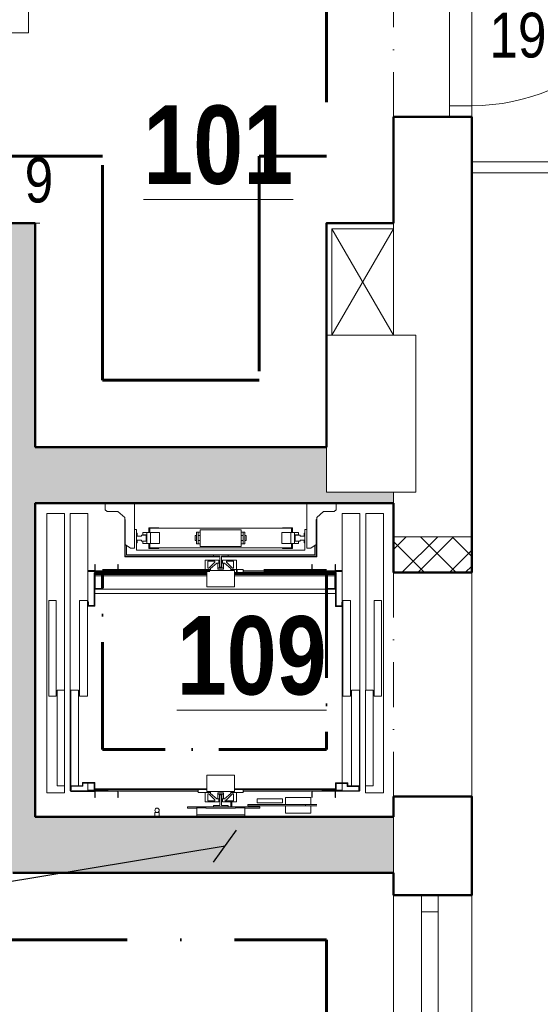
# Model space of a CAD drawing. Header units: millimetres. Extents: x 26913 to 235728, y -32666 to 132716.
# Tile 23 of 26: x 122834 to 125160, y 70854 to 75251. Entities that reach past the tile are written whole.
import ezdxf
from ezdxf.enums import TextEntityAlignment as Align

# ---------------------------------------------------------------- set-up
doc = ezdxf.new("R2010")
doc.units = ezdxf.units.MM
doc.header["$LTSCALE"] = 400
doc.linetypes.add('ACAD_ISO10W100', pattern=[18, 12, -3, 0, -3])
doc.linetypes.add('DASHDOT', pattern=[1, 0.5, -0.25, 0, -0.25])
for name, color, linetype, lineweight in [('N_kce-pohled', 7, 'Continuous', 18), ('N_kce_nad_viditelné', 7, 'DASHDOT', 18), ('N_popis', 7, 'Continuous', 13), ('N_popis místnosti', 7, 'Continuous', 13), ('N_tenká', 7, 'Continuous', 18), ('N_tlustá', 7, 'Continuous', 50), ('N_výplně otvorů', 7, 'Continuous', 18), ('N_zařizovací předměty', 7, 'Continuous', 13), ('N_šrafy', 7, 'Continuous', 13), ('PBS - hranice úseků', 1, 'ACAD_ISO10W100', 60), ('PBS - požární odolnost', 1, 'Continuous', 30), ('S_tenká', 7, 'Continuous', 18), ('S_tlustá', 7, 'Continuous', 50), ('S_výplně otvorů', 7, 'Continuous', 18)]:
    doc.layers.add(name, color=color, linetype=linetype, lineweight=lineweight)
doc.styles.get("Standard").update_dxf_attribs({"font": 'ARIALN.TTF'})
doc.dimstyles.new('pozice-dveře', dxfattribs={"dimscale": 0, "dimtxt": 0.15, "dimasz": 125, "dimexe": 0.2, "dimexo": 0, "dimgap": 0.05, "dimtad": 1, "dimjust": 1, "dimdec": 0, "dimrnd": 5, "dimzin": 0, "dimdsep": 46, "dimtxsty": 'Standard', "dimblk": 'OBLIQUE', "dimcen": 0, "dimse1": 1, "dimse2": 1, "dimclrd": 256, "dimclre": 4, "dimclrt": 256, "dimadec": 0, "dimazin": 0, "dimtfac": 1, "dimtdec": 0, "dimtmove": 0, "dimatfit": 1, "dimldrblk": 'OBLIQUE', "dimfxl": 1, "dimtvp": 1, "dimtolj": 1, "dimtzin": 0, "dimlwd": 25, "dimarcsym": 0})

# ---------------------------------------------------------------- blocks, each defined once
blk = doc.blocks.new('*U45')
at = {"color": 0}
for p, q in [((0, 75), (600, 75)), ((0, 75), (0, 0)), ((75, 75), (75, 0)), ((525, 0), (525, 75)), ((600, 0), (600, 75)), ((0, 0), (600, 0))]:
    blk.add_line(p, q, dxfattribs=at)
blk = doc.blocks.new('A$C490479DF')
for p, q in [((418.1, 0), (286.9, 0)), ((286.9, 0), (286.9, -28.9)), ((1188.1, 0), (418.1, 0)), ((418.1, -201.2), (418.1, 0)), ((1319.4, 0), (1188.1, 0)), ((1188.1, 0), (1188.1, -201.2)), ((1319.4, -28.9), (1319.4, 0)), ((286.9, -28.9), (295.6, -37.6)), ((295.6, -37.6), (343.8, -37.6)), ((343.8, -37.6), (374.4, -63.9)), ((1231.9, -63.9), (1262.5, -37.6)), ((1262.5, -37.6), (1310.6, -37.6)), ((1310.6, -37.6), (1319.4, -28.9)), ((26.2, -45.5), (26.2, -1292.4)), ((105, -45.5), (26.2, -45.5)), ((105, -1292.4), (105, -45.5)), ((131.2, -45.5), (131.2, -1283.6)), ((210, -45.5), (131.2, -45.5)), ((210, -441), (210, -45.5)), ((374.4, -63.9), (374.4, -72.6)), ((374.4, -72.6), (374.4, -238.9)), ((376.1, -72.6), (374.4, -72.6)), ((376.1, -237.1), (376.1, -72.6)), ((1231.9, -72.6), (1230.1, -72.6)), ((1230.1, -72.6), (1230.1, -237.1)), ((1231.9, -72.6), (1231.9, -63.9)), ((1231.9, -238.9), (1231.9, -72.6)), ((1425, -45.5), (1346.2, -45.5)), ((1346.2, -45.5), (1346.2, -1248.6)), ((1425, -1283.6), (1425, -45.5)), ((1530, -45.5), (1451.2, -45.5)), ((1451.2, -45.5), (1451.2, -835.2)), ((1530, -1292.4), (1530, -45.5)), ((426.9, -117.2), (418.1, -117.2)), ((426.9, -209.1), (426.9, -117.2)), ((472.8, -131.2), (455.3, -131.2)), ((455.3, -131.2), (455.3, -141.8)), ((489.4, -131.2), (472.8, -131.2)), ((472.8, -131.2), (472.8, -180.2)), ((472.8, -141.8), (472.8, -131.2)), ((526.6, -109.4), (482.9, -109.4)), ((482.9, -109.4), (482.9, -131.2)), ((485.5, -112), (526.6, -112)), ((485.5, -131.2), (485.5, -112)), ((1119.9, -112), (486.4, -112)), ((486.4, -112), (486.4, -131.2)), ((489.4, -180.2), (489.4, -131.2)), ((529.7, -131.2), (489.4, -131.2)), ((489.4, -131.2), (489.4, -180.2)), ((526.6, -112), (526.6, -109.4)), ((529.7, -180.2), (529.7, -131.2)), ((702.5, -129.5), (695.5, -129.5)), ((695.5, -129.5), (695.5, -182)), ((711.2, -129.5), (702.5, -129.5)), ((702.5, -129.5), (702.5, -144.8)), ((702.5, -182), (702.5, -129.5)), ((711.2, -118.6), (711.2, -121.4)), ((895, -118.6), (711.2, -118.6)), ((711.2, -121.4), (711.2, -129.5)), ((711.2, -129.5), (711.2, -141.5)), ((895, -121.4), (895, -118.6)), ((895, -129.5), (895, -121.4)), ((903.8, -129.5), (895, -129.5)), ((895, -141.5), (895, -129.5)), ((910.8, -129.5), (903.8, -129.5)), ((903.8, -129.5), (903.8, -182)), ((903.8, -144.8), (903.8, -129.5)), ((910.8, -182), (910.8, -129.5)), ((1076.6, -131.2), (1076.6, -180.2)), ((1116.8, -131.2), (1076.6, -131.2)), ((1123.4, -109.4), (1079.6, -109.4)), ((1079.6, -109.4), (1079.6, -112)), ((1079.6, -112), (1120.8, -112)), ((1116.8, -131.2), (1116.8, -180.2)), ((1133.4, -131.2), (1116.8, -131.2)), ((1116.8, -180.2), (1116.8, -131.2)), ((1119.9, -131.2), (1119.9, -112)), ((1120.8, -112), (1120.8, -131.2)), ((1123.4, -131.2), (1123.4, -109.4)), ((1133.4, -180.2), (1133.4, -131.2)), ((1133.4, -131.2), (1133.4, -141.8)), ((1150.9, -131.2), (1133.4, -131.2)), ((1150.9, -141.8), (1150.9, -131.2)), ((1179.4, -117.2), (1179.4, -209.1)), ((1188.1, -117.2), (1179.4, -117.2)), ((429.9, -133.9), (426.9, -133.9)), ((426.9, -133.9), (426.9, -155.8)), ((426.9, -155.8), (426.9, -177.6)), ((429.9, -147), (429.9, -133.9)), ((448.8, -147), (429.9, -147)), ((429.9, -177.6), (429.9, -164.5)), ((429.9, -164.5), (448.8, -164.5)), ((470.6, -142.6), (448.8, -142.6)), ((448.8, -142.6), (448.8, -147)), ((448.8, -164.5), (448.8, -168.9)), ((448.8, -168.9), (470.6, -168.9)), ((455.3, -141.8), (472.8, -141.8)), ((472.8, -169.8), (455.3, -169.8)), ((455.3, -169.8), (455.3, -180.2)), ((470.6, -168.9), (470.6, -142.6)), ((472.8, -180.2), (472.8, -169.8)), ((689.4, -144.8), (689.4, -145.6)), ((695.5, -144.8), (689.4, -144.8)), ((689.4, -145.6), (689.4, -148)), ((689.4, -148), (689.4, -151.6)), ((689.4, -151.6), (689.4, -155.8)), ((689.4, -155.8), (689.4, -159.9)), ((689.4, -159.9), (689.4, -163.5)), ((689.4, -163.5), (689.4, -165.9)), ((689.4, -165.9), (689.4, -166.7)), ((689.4, -166.7), (695.5, -166.7)), ((711.2, -144.8), (702.5, -144.8)), ((702.5, -144.8), (702.5, -145.6)), ((711.2, -144.8), (702.5, -144.8)), ((702.5, -145.6), (702.5, -148)), ((702.5, -148), (702.5, -151.6)), ((702.5, -151.6), (702.5, -155.8)), ((702.5, -155.8), (702.5, -159.9)), ((702.5, -159.9), (702.5, -163.5)), ((702.5, -163.5), (702.5, -165.9)), ((702.5, -165.9), (702.5, -166.7)), ((702.5, -166.7), (702.5, -182)), ((702.5, -166.7), (711.2, -166.7)), ((702.5, -166.7), (711.2, -166.7)), ((711.2, -141.5), (711.2, -155.8)), ((711.2, -145.6), (711.2, -144.8)), ((711.2, -148), (711.2, -145.6)), ((711.2, -151.6), (711.2, -148)), ((711.2, -155.8), (711.2, -151.6)), ((711.2, -159.9), (711.2, -155.8)), ((711.2, -155.8), (711.2, -170)), ((711.2, -163.5), (711.2, -159.9)), ((711.2, -165.9), (711.2, -163.5)), ((711.2, -166.7), (711.2, -165.9)), ((711.2, -170), (711.2, -182)), ((895, -155.8), (895, -141.5)), ((903.8, -144.8), (895, -144.8)), ((895, -144.8), (895, -145.6)), ((903.8, -144.8), (895, -144.8)), ((895, -145.6), (895, -148)), ((895, -148), (895, -151.6)), ((895, -151.6), (895, -155.8)), ((895, -155.8), (895, -159.9)), ((895, -170), (895, -155.8)), ((895, -159.9), (895, -163.5)), ((895, -163.5), (895, -165.9)), ((895, -165.9), (895, -166.7)), ((895, -166.7), (903.8, -166.7)), ((895, -166.7), (903.8, -166.7)), ((895, -182), (895, -170)), ((903.8, -145.6), (903.8, -144.8)), ((903.8, -148), (903.8, -145.6)), ((903.8, -151.6), (903.8, -148)), ((903.8, -155.8), (903.8, -151.6)), ((903.8, -159.9), (903.8, -155.8)), ((903.8, -163.5), (903.8, -159.9)), ((903.8, -165.9), (903.8, -163.5)), ((903.8, -166.7), (903.8, -165.9)), ((903.8, -182), (903.8, -166.7)), ((916.9, -144.8), (910.8, -144.8)), ((910.8, -166.7), (916.9, -166.7)), ((916.9, -145.6), (916.9, -144.8)), ((916.9, -148), (916.9, -145.6)), ((916.9, -151.6), (916.9, -148)), ((916.9, -155.8), (916.9, -151.6)), ((916.9, -159.9), (916.9, -155.8)), ((916.9, -163.5), (916.9, -159.9)), ((916.9, -165.9), (916.9, -163.5)), ((916.9, -166.7), (916.9, -165.9)), ((1133.4, -141.8), (1150.9, -141.8)), ((1133.4, -169.8), (1133.4, -180.2)), ((1150.9, -169.8), (1133.4, -169.8)), ((1135.6, -142.6), (1135.6, -168.9)), ((1157.5, -142.6), (1135.6, -142.6)), ((1135.6, -168.9), (1157.5, -168.9)), ((1150.9, -180.2), (1150.9, -169.8)), ((1157.5, -147), (1157.5, -142.6)), ((1176.3, -147), (1157.5, -147)), ((1157.5, -168.9), (1157.5, -164.5)), ((1157.5, -164.5), (1176.3, -164.5)), ((1179.4, -133.9), (1176.3, -133.9)), ((1176.3, -133.9), (1176.3, -147)), ((1176.3, -164.5), (1176.3, -177.6)), ((1179.4, -155.8), (1179.4, -133.9)), ((1179.4, -177.6), (1179.4, -155.8)), ((376.1, -184.9), (400.6, -201.2)), ((383.1, -189.6), (383.1, -231)), ((400.6, -201.2), (418.1, -201.2)), ((426.9, -177.6), (429.9, -177.6)), ((1179.4, -209.1), (426.9, -209.1)), ((455.3, -180.2), (472.8, -180.2)), ((472.8, -180.2), (489.4, -180.2)), ((482.9, -180.2), (482.9, -202.1)), ((482.9, -202.1), (526.6, -202.1)), ((485.5, -199.5), (485.5, -180.2)), ((526.6, -199.5), (485.5, -199.5)), ((486.4, -180.2), (486.4, -199.5)), ((486.4, -199.5), (1119.9, -199.5)), ((489.4, -180.2), (529.7, -180.2)), ((526.6, -202.1), (526.6, -199.5)), ((695.5, -182), (702.5, -182)), ((702.5, -182), (711.2, -182)), ((711.2, -182), (711.2, -190.1)), ((711.2, -190.1), (711.2, -192.9)), ((711.2, -192.9), (895, -192.9)), ((895, -182), (903.8, -182)), ((895, -190.1), (895, -182)), ((895, -192.9), (895, -190.1)), ((903.8, -182), (910.8, -182)), ((1076.6, -180.2), (1116.8, -180.2)), ((1120.8, -199.5), (1079.6, -199.5)), ((1079.6, -199.5), (1079.6, -202.1)), ((1079.6, -202.1), (1123.4, -202.1)), ((1116.8, -180.2), (1133.4, -180.2)), ((1119.9, -199.5), (1119.9, -180.2)), ((1120.8, -180.2), (1120.8, -199.5)), ((1123.4, -202.1), (1123.4, -180.2)), ((1133.4, -180.2), (1150.9, -180.2)), ((1176.3, -177.6), (1179.4, -177.6)), ((1188.1, -201.2), (1205.6, -201.2)), ((1205.6, -201.2), (1230.1, -184.9)), ((1223.1, -231), (1223.1, -189.6)), ((374.4, -238.9), (794.4, -238.9)), ((794.4, -237.1), (376.1, -237.1)), ((383.1, -231), (1223.1, -231)), ((794.4, -253.8), (733.1, -253.8)), ((733.1, -253.8), (733.1, -296.2)), ((746.2, -259), (746.2, -289.6)), ((776.9, -259), (746.2, -259)), ((750.6, -289.6), (776.9, -263.4)), ((770.3, -231), (770.3, -237.1)), ((835.9, -231), (770.3, -231)), ((770.3, -237.1), (798.8, -237.1)), ((776.9, -263.4), (776.9, -259)), ((794.4, -238.9), (794.4, -237.1)), ((794.4, -267.3), (794.4, -253.8)), ((798.8, -237.1), (798.8, -285.2)), ((807.5, -285.2), (807.5, -237.1)), ((807.5, -237.1), (835.9, -237.1)), ((1230.1, -237.1), (811.9, -237.1)), ((811.9, -237.1), (811.9, -238.9)), ((811.9, -238.9), (1231.9, -238.9)), ((873.1, -253.8), (811.9, -253.8)), ((811.9, -253.8), (811.9, -267.3)), ((860, -259), (829.4, -259)), ((829.4, -259), (829.4, -263.4)), ((829.4, -263.4), (855.6, -289.6)), ((835.9, -237.1), (835.9, -231)), ((860, -289.6), (860, -259)), ((873.1, -296.2), (873.1, -253.8)), ((240.6, -300.1), (210, -300.1)), ((299.7, -303.6), (210, -303.6)), ((210, -305.4), (299.7, -305.4)), ((242.4, -273), (240.6, -273)), ((240.6, -273), (240.6, -303.6)), ((240.6, -303.6), (240.6, -300.1)), ((240.6, -303.6), (345.6, -303.6)), ((240.6, -309.8), (240.6, -305.4)), ((299.7, -305.4), (240.6, -305.4)), ((242.4, -301.9), (242.4, -273)), ((343.9, -301.9), (242.4, -301.9)), ((299.7, -303.6), (299.7, -309.8)), ((371.9, -303.6), (299.7, -303.6)), ((299.7, -305.4), (299.7, -303.6)), ((299.7, -309.8), (299.7, -305.4)), ((345.6, -273), (343.9, -273)), ((343.9, -273), (343.9, -301.9)), ((345.6, -303.6), (345.6, -273)), ((371.9, -301.9), (351.3, -301.9)), ((351.3, -301.9), (351.3, -303.6)), ((351.3, -303.6), (371.9, -303.6)), ((702.9, -301.9), (371.9, -301.9)), ((702.9, -303.6), (371.9, -303.6)), ((371.9, -303.6), (702.9, -303.6)), ((702.9, -299.2), (701.2, -299.2)), ((701.2, -299.2), (701.2, -301.9)), ((757.6, -296.2), (702.9, -296.2)), ((702.9, -296.2), (702.9, -309.8)), ((702.9, -303.6), (702.9, -301.9)), ((702.9, -309.8), (702.9, -303.6)), ((864.4, -300.6), (741.9, -300.6)), ((741.9, -300.6), (741.9, -373.2)), ((746.2, -289.6), (750.6, -289.6)), ((785.6, -267.3), (757.6, -291.8)), ((757.6, -291.8), (757.6, -300.6)), ((757.6, -300.6), (848.6, -300.6)), ((790, -267.3), (785.6, -267.3)), ((790, -294), (790, -267.3)), ((797.9, -267.3), (790, -267.3)), ((790, -267.3), (790, -288.8)), ((816.2, -288.8), (790, -288.8)), ((790, -288.8), (790, -294)), ((790, -288.8), (797.9, -288.8)), ((816.2, -294), (790, -294)), ((790, -294), (816.2, -294)), ((797.9, -288.8), (797.9, -267.3)), ((808.4, -286.1), (797.9, -286.1)), ((798.8, -285.2), (807.5, -285.2)), ((816.2, -267.3), (808.4, -267.3)), ((808.4, -267.3), (808.4, -288.8)), ((808.4, -288.8), (816.2, -288.8)), ((820.6, -267.3), (816.2, -267.3)), ((816.2, -267.3), (816.2, -294)), ((816.2, -288.8), (816.2, -267.3)), ((816.2, -294), (816.2, -288.8)), ((848.6, -291.8), (820.6, -267.3)), ((848.6, -300.6), (848.6, -291.8)), ((903.3, -296.2), (848.6, -296.2)), ((855.6, -289.6), (860, -289.6)), ((864.4, -373.2), (864.4, -300.6)), ((903.3, -309.8), (903.3, -296.2)), ((905.1, -299.2), (903.3, -299.2)), ((1137.6, -301.9), (903.3, -301.9)), ((903.3, -301.9), (903.3, -303.6)), ((903.3, -303.6), (903.3, -309.8)), ((1137.6, -303.6), (903.3, -303.6)), ((903.3, -303.6), (1137.6, -303.6)), ((905.1, -301.9), (905.1, -299.2)), ((1152.1, -301.9), (1137.6, -301.9)), ((1152.1, -303.6), (1137.6, -303.6)), ((1137.6, -303.6), (1152.1, -303.6)), ((1204.9, -301.9), (1152.1, -301.9)), ((1256.6, -303.6), (1152.1, -303.6)), ((1152.1, -303.6), (1204.9, -303.6)), ((1204.9, -303.6), (1204.9, -301.9)), ((1212.4, -273), (1210.6, -273)), ((1210.6, -273), (1210.6, -303.6)), ((1210.6, -303.6), (1315.6, -303.6)), ((1212.4, -301.9), (1212.4, -273)), ((1313.9, -301.9), (1212.4, -301.9)), ((1256.6, -309.8), (1256.6, -303.6)), ((1256.6, -303.6), (1256.6, -305.4)), ((1346.2, -303.6), (1256.6, -303.6)), ((1256.6, -305.4), (1256.6, -309.8)), ((1315.6, -305.4), (1256.6, -305.4)), ((1256.6, -305.4), (1346.2, -305.4)), ((1315.6, -273), (1313.9, -273)), ((1313.9, -273), (1313.9, -301.9)), ((1315.6, -303.6), (1315.6, -273)), ((1346.2, -300.1), (1315.6, -300.1)), ((1315.6, -300.1), (1315.6, -303.6)), ((1315.6, -305.4), (1315.6, -309.8)), ((238, -311.1), (238, -457.2)), ((240.6, -311.1), (238, -311.1)), ((371.9, -309.8), (239.3, -309.8)), ((239.3, -309.8), (239.3, -312.4)), ((239.3, -312.4), (371.9, -312.4)), ((240.6, -459.8), (240.6, -311.1)), ((275.6, -312.4), (240.6, -312.4)), ((240.6, -312.4), (240.6, -384.1)), ((243.2, -315), (275.6, -315)), ((243.2, -381.5), (243.2, -315)), ((243.2, -315), (243.2, -317.6)), ((371.9, -315), (243.2, -315)), ((243.2, -317.6), (243.2, -323.8)), ((371.9, -317.6), (243.2, -317.6)), ((243.2, -317.6), (371.9, -317.6)), ((243.2, -323.8), (371.9, -323.8)), ((275.6, -315), (275.6, -312.4)), ((741.9, -309.8), (371.9, -309.8)), ((371.9, -312.4), (741.9, -312.4)), ((741.9, -315), (371.9, -315)), ((741.9, -317.6), (371.9, -317.6)), ((371.9, -317.6), (741.9, -317.6)), ((371.9, -323.8), (741.9, -323.8)), ((1137.6, -309.8), (864.4, -309.8)), ((864.4, -312.4), (1137.6, -312.4)), ((1137.6, -315), (864.4, -315)), ((1137.6, -317.6), (864.4, -317.6)), ((864.4, -317.6), (1137.6, -317.6)), ((864.4, -323.8), (1137.6, -323.8)), ((1152.1, -309.8), (1137.6, -309.8)), ((1137.6, -312.4), (1152.1, -312.4)), ((1152.1, -315), (1137.6, -315)), ((1152.1, -317.6), (1137.6, -317.6)), ((1137.6, -317.6), (1152.1, -317.6)), ((1137.6, -323.8), (1152.1, -323.8)), ((1318.2, -309.8), (1152.1, -309.8)), ((1152.1, -312.4), (1315.6, -312.4)), ((1313, -315), (1152.1, -315)), ((1313, -317.6), (1152.1, -317.6)), ((1152.1, -317.6), (1313, -317.6)), ((1152.1, -323.8), (1313, -323.8)), ((1280.6, -312.4), (1280.6, -315)), ((1315.6, -312.4), (1280.6, -312.4)), ((1280.6, -315), (1313, -315)), ((1313, -315), (1313, -381.5)), ((1313, -317.6), (1313, -315)), ((1313, -323.8), (1313, -317.6)), ((1315.6, -312.4), (1315.6, -461.1)), ((1315.6, -384.1), (1315.6, -312.4)), ((1318.2, -458.5), (1318.2, -309.8)), ((240.6, -384.1), (275.6, -384.1)), ((240.6, -384.1), (240.6, -403.4)), ((371.9, -384.1), (240.6, -384.1)), ((275.6, -381.5), (243.2, -381.5)), ((275.6, -384.1), (275.6, -381.5)), ((1137.6, -384.1), (371.9, -384.1)), ((741.9, -373.2), (864.4, -373.2)), ((1152.1, -384.1), (1137.6, -384.1)), ((1315.6, -384.1), (1152.1, -384.1)), ((1280.6, -381.5), (1280.6, -384.1)), ((1313, -381.5), (1280.6, -381.5)), ((1280.6, -384.1), (1315.6, -384.1)), ((1315.6, -403.4), (1315.6, -384.1)), ((35, -434.9), (35, -861.4)), ((68.2, -434.9), (35, -434.9)), ((68.2, -861.4), (68.2, -434.9)), ((172.8, -434.9), (172.8, -861.4)), ((207.8, -434.9), (172.8, -434.9)), ((207.8, -861.4), (207.8, -434.9)), ((240.6, -403.4), (371.9, -403.4)), ((371.9, -403.4), (1137.6, -403.4)), ((1137.6, -403.4), (1152.1, -403.4)), ((1152.1, -403.4), (1315.6, -403.4)), ((1383.4, -434.9), (1348.4, -434.9)), ((1348.4, -434.9), (1348.4, -861.4)), ((1383.4, -861.4), (1383.4, -434.9)), ((1521.2, -434.9), (1488, -434.9)), ((1488, -434.9), (1488, -861.4)), ((1521.2, -861.4), (1521.2, -434.9)), ((212.2, -441), (209.6, -441)), ((209.6, -441), (209.6, -459.8)), ((209.6, -459.8), (240.6, -459.8)), ((212.2, -457.2), (212.2, -441)), ((238, -457.2), (212.2, -457.2)), ((1315.6, -461.1), (1346.7, -461.1)), ((1344.1, -458.5), (1318.2, -458.5)), ((1346.7, -442.3), (1344.1, -442.3)), ((1344.1, -442.3), (1344.1, -458.5)), ((1346.7, -461.1), (1346.7, -442.3)), ((105.9, -835.2), (72.6, -835.2)), ((72.6, -835.2), (72.6, -1261.7)), ((105.9, -1261.7), (105.9, -835.2)), ((133.4, -835.2), (133.4, -1261.3)), ((168.4, -835.2), (133.4, -835.2)), ((168.4, -1261.3), (168.4, -835.2)), ((1422.8, -835.2), (1387.8, -835.2)), ((1387.8, -835.2), (1387.8, -1261.7)), ((1422.8, -1261.7), (1422.8, -835.2)), ((1483.6, -835.2), (1450.4, -835.2)), ((1450.4, -835.2), (1450.4, -1292.4)), ((1483.6, -1261.7), (1483.6, -835.2)), ((35, -861.4), (68.2, -861.4)), ((172.8, -861.4), (207.8, -861.4)), ((1348.4, -861.4), (1383.4, -861.4)), ((1488, -861.4), (1521.2, -861.4)), ((741.9, -1214.1), (741.9, -1286.7)), ((864.4, -1214.1), (741.9, -1214.1)), ((864.4, -1286.7), (864.4, -1214.1)), ((72.6, -1261.7), (105.9, -1261.7)), ((133, -1261.3), (133, -1280.1)), ((185.5, -1261.3), (133, -1261.3)), ((135.6, -1280.1), (135.6, -1263.9)), ((135.6, -1263.9), (188.1, -1263.9)), ((185.5, -1247.3), (185.5, -1261.3)), ((240.6, -1247.3), (185.5, -1247.3)), ((188.1, -1263.9), (188.1, -1249.9)), ((188.1, -1249.9), (238, -1249.9)), ((210, -1283.6), (210, -1249.9)), ((238, -1249.9), (238, -1277.5)), ((240.6, -1274.9), (240.6, -1247.3)), ((371.9, -1274.9), (240.6, -1274.9)), ((741.9, -1274.9), (371.9, -1274.9)), ((1137.6, -1274.9), (864.4, -1274.9)), ((1152.1, -1274.9), (1137.6, -1274.9)), ((1315.6, -1274.9), (1152.1, -1274.9)), ((1370.8, -1248.6), (1315.6, -1248.6)), ((1315.6, -1248.6), (1315.6, -1274.9)), ((1318.2, -1251.2), (1368.1, -1251.2)), ((1318.2, -1277.5), (1318.2, -1251.2)), ((1346.2, -1251.2), (1346.2, -1283.6)), ((1368.1, -1251.2), (1368.1, -1265.2)), ((1368.1, -1265.2), (1420.6, -1265.2)), ((1370.8, -1262.6), (1370.8, -1248.6)), ((1423.2, -1262.6), (1370.8, -1262.6)), ((1387.8, -1261.7), (1422.8, -1261.7)), ((1420.6, -1265.2), (1420.6, -1281.4)), ((1423.2, -1281.4), (1423.2, -1262.6)), ((1450.4, -1261.7), (1483.6, -1261.7)), ((26.2, -1292.4), (105, -1292.4)), ((131.2, -1283.6), (210, -1283.6)), ((133, -1280.1), (135.6, -1280.1)), ((133.9, -1283.6), (133.9, -1287.1)), ((133.9, -1287.1), (240.6, -1287.1)), ((299.7, -1281.9), (210, -1281.9)), ((210, -1283.6), (299.7, -1283.6)), ((238, -1277.5), (371.9, -1277.5)), ((240.6, -1281.9), (240.6, -1277.5)), ((240.6, -1281.9), (299.7, -1281.9)), ((240.6, -1287.1), (240.6, -1283.6)), ((345.6, -1283.6), (240.6, -1283.6)), ((240.6, -1283.6), (240.6, -1314.2)), ((240.6, -1314.2), (242.4, -1314.2)), ((242.4, -1285.4), (343.9, -1285.4)), ((242.4, -1314.2), (242.4, -1285.4)), ((299.7, -1277.5), (299.7, -1283.6)), ((299.7, -1281.9), (299.7, -1277.5)), ((299.7, -1283.6), (299.7, -1281.9)), ((299.7, -1283.6), (371.9, -1283.6)), ((343.9, -1285.4), (343.9, -1314.2)), ((343.9, -1314.2), (345.6, -1314.2)), ((345.6, -1314.2), (345.6, -1283.6)), ((371.9, -1283.6), (351.3, -1283.6)), ((351.3, -1283.6), (351.3, -1285.4)), ((351.3, -1285.4), (371.9, -1285.4)), ((371.9, -1277.5), (741.9, -1277.5)), ((371.9, -1283.6), (702.9, -1283.6)), ((702.9, -1283.6), (371.9, -1283.6)), ((371.9, -1285.4), (702.9, -1285.4)), ((701.2, -1285.4), (701.2, -1288)), ((701.2, -1288), (702.9, -1288)), ((702.9, -1277.5), (702.9, -1291.1)), ((702.9, -1283.6), (702.9, -1277.5)), ((702.9, -1285.4), (702.9, -1283.6)), ((702.9, -1291.1), (757.6, -1291.1)), ((733.1, -1291.1), (733.1, -1333.5)), ((741.9, -1286.7), (864.4, -1286.7)), ((750.6, -1297.6), (746.2, -1297.6)), ((746.2, -1297.6), (746.2, -1328.2)), ((776.9, -1323.9), (750.6, -1297.6)), ((757.6, -1286.7), (757.6, -1295.4)), ((848.6, -1286.7), (757.6, -1286.7)), ((757.6, -1295.4), (785.6, -1319.9)), ((790, -1319.9), (790, -1293.2)), ((790, -1293.2), (816.2, -1293.2)), ((816.2, -1293.2), (790, -1293.2)), ((790, -1293.2), (790, -1298.5)), ((790, -1298.5), (816.2, -1298.5)), ((790, -1298.5), (790, -1319.9)), ((797.9, -1298.5), (790, -1298.5)), ((797.9, -1319.9), (797.9, -1298.5)), ((797.9, -1301.1), (808.4, -1301.1)), ((807.5, -1302), (798.8, -1302)), ((798.8, -1302), (798.8, -1350.1)), ((807.5, -1350.1), (807.5, -1302)), ((808.4, -1298.5), (808.4, -1319.9)), ((816.2, -1298.5), (808.4, -1298.5)), ((816.2, -1293.2), (816.2, -1319.9)), ((816.2, -1298.5), (816.2, -1293.2)), ((816.2, -1319.9), (816.2, -1298.5)), ((820.6, -1319.9), (848.6, -1295.4)), ((855.6, -1297.6), (829.4, -1323.9)), ((848.6, -1295.4), (848.6, -1286.7)), ((848.6, -1291.1), (903.3, -1291.1)), ((860, -1297.6), (855.6, -1297.6)), ((860, -1328.2), (860, -1297.6)), ((864.4, -1277.5), (1137.6, -1277.5)), ((873.1, -1333.5), (873.1, -1291.1)), ((903.3, -1291.1), (903.3, -1277.5)), ((903.3, -1277.5), (903.3, -1283.6)), ((903.3, -1283.6), (1137.6, -1283.6)), ((1137.6, -1283.6), (903.3, -1283.6)), ((903.3, -1283.6), (903.3, -1285.4)), ((903.3, -1285.4), (1137.6, -1285.4)), ((903.3, -1288), (905.1, -1288)), ((905.1, -1288), (905.1, -1285.4)), ((1092.5, -1313.4), (1092.5, -1344.9)), ((1206.2, -1313.4), (1092.5, -1313.4)), ((1137.6, -1277.5), (1152.1, -1277.5)), ((1137.6, -1283.6), (1152.1, -1283.6)), ((1152.1, -1283.6), (1137.6, -1283.6)), ((1137.6, -1285.4), (1152.1, -1285.4)), ((1152.1, -1277.5), (1318.2, -1277.5)), ((1152.1, -1283.6), (1256.6, -1283.6)), ((1204.9, -1283.6), (1152.1, -1283.6)), ((1152.1, -1285.4), (1204.9, -1285.4)), ((1204.9, -1285.4), (1204.9, -1283.6)), ((1206.2, -1344.9), (1206.2, -1313.4)), ((1315.6, -1283.6), (1210.6, -1283.6)), ((1210.6, -1283.6), (1210.6, -1314.2)), ((1212.4, -1285.4), (1313.9, -1285.4)), ((1212.4, -1314.2), (1212.4, -1285.4)), ((1256.6, -1283.6), (1256.6, -1277.5)), ((1256.6, -1277.5), (1256.6, -1281.9)), ((1256.6, -1281.9), (1315.6, -1281.9)), ((1346.2, -1281.9), (1256.6, -1281.9)), ((1256.6, -1281.9), (1256.6, -1283.6)), ((1256.6, -1283.6), (1346.2, -1283.6)), ((1313.9, -1285.4), (1313.9, -1314.2)), ((1313.9, -1314.2), (1315.6, -1314.2)), ((1315.6, -1277.5), (1315.6, -1281.9)), ((1315.6, -1283.6), (1315.6, -1285.4)), ((1315.6, -1314.2), (1315.6, -1283.6)), ((1315.6, -1285.4), (1422.4, -1285.4)), ((1346.2, -1283.6), (1425, -1283.6)), ((1420.6, -1281.4), (1423.2, -1281.4)), ((1422.4, -1285.4), (1422.4, -1283.6)), ((1450.4, -1292.4), (1530, -1292.4)), ((515.1, -1362.2), (511.9, -1364.3)), ((518.8, -1361.5), (515.1, -1362.2)), ((522.4, -1362.2), (518.8, -1361.5)), ((525.6, -1364.3), (522.4, -1362.2)), ((695.9, -1356.2), (654.4, -1356.2)), ((654.4, -1356.2), (654.4, -1361.5)), ((654.4, -1361.5), (695.9, -1361.5)), ((695.9, -1356.2), (695.9, -1360.6)), ((737.5, -1356.2), (695.9, -1356.2)), ((695.9, -1360.6), (695.9, -1391.2)), ((737.5, -1360.6), (695.9, -1360.6)), ((695.9, -1360.6), (737.5, -1360.6)), ((733.1, -1333.5), (794.4, -1333.5)), ((868.8, -1356.2), (737.5, -1356.2)), ((737.5, -1356.2), (737.5, -1361.5)), ((868.8, -1356.2), (737.5, -1356.2)), ((737.5, -1356.2), (737.5, -1361.5)), ((737.5, -1361.5), (868.8, -1361.5)), ((737.5, -1361.5), (868.8, -1361.5)), ((746.2, -1328.2), (776.9, -1328.2)), ((798.8, -1350.1), (770.3, -1350.1)), ((770.3, -1350.1), (770.3, -1356.2)), ((770.3, -1356.2), (835.9, -1356.2)), ((776.9, -1328.2), (776.9, -1323.9)), ((785.6, -1319.9), (790, -1319.9)), ((790, -1319.9), (797.9, -1319.9)), ((794.4, -1333.5), (794.4, -1319.9)), ((835.9, -1350.1), (807.5, -1350.1)), ((808.4, -1319.9), (816.2, -1319.9)), ((811.9, -1319.9), (811.9, -1333.5)), ((811.9, -1333.5), (847.8, -1333.5)), ((816.2, -1319.9), (820.6, -1319.9)), ((823.2, -1326.5), (823.2, -1331.8)), ((829.4, -1326.5), (823.2, -1326.5)), ((823.2, -1326.5), (823.2, -1331.8)), ((829.4, -1326.5), (823.2, -1326.5)), ((823.2, -1331.8), (847.8, -1331.8)), ((823.2, -1331.8), (847.8, -1331.8)), ((829.4, -1323.9), (829.4, -1328.2)), ((829.4, -1328.2), (860, -1328.2)), ((835.9, -1356.2), (835.9, -1350.1)), ((847.8, -1331.8), (847.8, -1356.2)), ((847.8, -1331.8), (847.8, -1356.2)), ((847.8, -1356.2), (853, -1356.2)), ((847.8, -1356.2), (853, -1356.2)), ((853, -1356.2), (853, -1328.2)), ((853, -1356.2), (853, -1328.2)), ((853, -1333.5), (873.1, -1333.5)), ((910.3, -1356.2), (868.8, -1356.2)), ((868.8, -1361.5), (868.8, -1356.2)), ((868.8, -1361.5), (868.8, -1356.2)), ((910.3, -1360.6), (868.8, -1360.6)), ((868.8, -1360.6), (910.3, -1360.6)), ((910.3, -1360.6), (910.3, -1356.2)), ((978.1, -1356.2), (910.3, -1356.2)), ((910.3, -1391.2), (910.3, -1360.6)), ((910.3, -1361.5), (978.1, -1361.5)), ((1232.6, -1345.8), (923.9, -1345.8)), ((923.9, -1345.8), (923.9, -1351)), ((923.9, -1351), (1232.6, -1351)), ((972.4, -1320.4), (966.2, -1320.4)), ((966.2, -1320.4), (966.2, -1337.9)), ((966.2, -1337.9), (972.4, -1337.9)), ((990.1, -1320.4), (972.4, -1320.4)), ((972.4, -1337.9), (990.1, -1337.9)), ((978.1, -1361.5), (978.1, -1356.2)), ((1016.5, -1320.4), (990.1, -1320.4)), ((990.1, -1337.9), (1016.5, -1337.9)), ((1047.6, -1320.4), (1016.5, -1320.4)), ((1016.5, -1337.9), (1047.6, -1337.9)), ((1078.8, -1320.4), (1047.6, -1320.4)), ((1047.6, -1337.9), (1078.8, -1337.9)), ((1079, -1320.4), (1078.8, -1320.4)), ((1078.8, -1337.9), (1079, -1337.9)), ((1079, -1337.9), (1079, -1320.4)), ((1092.5, -1344.9), (1206.2, -1344.9)), ((1206.2, -1351.9), (1092.5, -1351.9)), ((1092.5, -1351.9), (1092.5, -1383.4)), ((1182.6, -1351), (1182.6, -1345.8)), ((1206.2, -1383.4), (1206.2, -1351.9)), ((509.9, -1367.4), (509.1, -1371.1)), ((509.1, -1371.1), (509.9, -1374.8)), ((528.4, -1381.6), (509.1, -1381.6)), ((509.1, -1381.6), (509.1, -1400)), ((509.1, -1400), (528.4, -1400)), ((511.9, -1364.3), (509.9, -1367.4)), ((509.9, -1374.8), (511.9, -1377.9)), ((511.9, -1377.9), (515.1, -1380)), ((515.1, -1380), (518.8, -1380.8)), ((518.8, -1380.8), (522.4, -1380)), ((522.4, -1380), (525.6, -1377.9)), ((527.6, -1367.4), (525.6, -1364.3)), ((525.6, -1377.9), (527.6, -1374.8)), ((528.4, -1371.1), (527.6, -1367.4)), ((527.6, -1374.8), (528.4, -1371.1)), ((528.4, -1400), (528.4, -1381.6)), ((528.4, -1400), (695.9, -1400)), ((695.9, -1391.2), (910.3, -1391.2)), ((695.9, -1391.2), (695.9, -1400)), ((695.9, -1400), (910.3, -1400)), ((910.3, -1400), (910.3, -1391.2)), ((1092.5, -1383.4), (1206.2, -1383.4))]:
    blk.add_line(p, q)
blk = doc.blocks.new('*U251')
at = {"linetype": 'ByBlock'}
for p, q in [((-450, 100), (-450, 1000)), ((-500, 100), (-450, 100)), ((-450, 0), (-450, 100)), ((450, 100), (450, 0)), ((450, 100), (500, 100)), ((-500, 0), (-450, 0)), ((450, 0), (500, 0))]:
    blk.add_line(p, q, dxfattribs=at)
blk.add_line((0, -77.5), (0, 971.4))
at = {"linetype": 'Continuous'}
for p, q in [((-450, 100), (450, 100)), ((-450, 0), (450, 0))]:
    blk.add_line(p, q, dxfattribs=at)
at = {"linetype": 'ByBlock'}
blk.add_arc((-450, 100), 900, 360, 90, dxfattribs=at)
at = {"flags": 8}
blk.add_attdef('SIRKA', text='', height=100, rotation=90, dxfattribs=at).set_placement((13, 447.9), align=Align.BOTTOM_CENTER)
blk.add_attdef('VYSKA', text='', height=100, rotation=90, dxfattribs=at).set_placement((34.8, 439.9), align=Align.TOP_CENTER)
blk = doc.blocks.new('_Oblique')
at = {"color": 0, "linetype": 'ByBlock', "lineweight": -2}
blk.add_line((-0.5, -0.5), (0.5, 0.5), dxfattribs=at)

msp = doc.modelspace()

# ---------------------------------------------------------------- hatches: boundary and pattern name
at = {"layer": 'N_tenká'}
h = msp.add_hatch(dxfattribs=at)
h.set_pattern_fill('ZELEZOBETON', scale=50)
h.set_pattern_definition([(45, (0, 0), (-176.7767, 176.7767), []), (45, (70.7, 0), (-176.7767, 176.7767), []), (45, (212.13, 0), (-106.066, 247.48737), [100, -50, 0, -50])])
h.paths.add_polyline_path([(122904.1, 74341.6), (122654.1, 74341.6), (122654.1, 71441.6), (124504.1, 71441.6), (124504.1, 71691.6), (122904.1, 71691.6), (122904.1, 73091.6), (124504.1, 73091.6), (124504.1, 73141.6), (124204.1, 73141.6), (124204.1, 73341.6), (122904.1, 73341.6)])
h.paths.add_polyline_path([(120604.1, 67641.6), (120304.1, 67641.6), (120304.1, 67341.6), (120604.1, 67341.6)])
h.paths.add_polyline_path([(120604.1, 66341.6), (120304.1, 66341.6), (120304.1, 66041.6), (120604.1, 66041.6)])
h.paths.add_polyline_path([(120604.1, 61641.6), (120304.1, 61641.6), (120304.1, 61341.6), (120604.1, 61341.6)])
h.paths.add_polyline_path([(120604.1, 55641.6), (120304.1, 55641.6), (120304.1, 55441.6), (120604.1, 55441.6)])
h.paths.add_polyline_path([(120604.1, 73191.6), (120304.1, 73191.6), (120304.1, 72891.6), (120604.1, 72891.6)])
at = {"layer": 'N_šrafy'}
h = msp.add_hatch(dxfattribs=at)
h.set_pattern_fill('ZDIVO-STR_PEV', scale=50)
h.set_pattern_definition([(45, (0, 0), (-106.06602, 106.06602), []), (45, (70.71, 0), (-106.06602, 106.06602), []), (135, (0, 0), (-70.71068, -70.71068), [])])
h.paths.add_polyline_path([(117404.1, 55341.6), (116404.1, 55341.6), (116404.1, 55091.6), (116504.1, 55091.6), (116604.1, 55091.6), (117404.1, 55091.6)])
h.paths.add_polyline_path([(124854.1, 68691.6), (124504.1, 68691.6), (124504.1, 67891.6), (124854.1, 67891.6)])
h.paths.add_polyline_path([(124854.1, 66591.6), (124504.1, 66591.6), (124504.1, 66491.6), (124854.1, 66491.6)])
h.paths.add_polyline_path([(124854.1, 56491.6), (124779.1, 56491.6), (124504.1, 56491.6), (124504.1, 56391.6), (124854.1, 56391.6)])
h.paths.add_polyline_path([(124854.1, 72941.6), (124504.1, 72941.6), (124504.1, 72781.6), (124854.1, 72781.6)])
h.paths.add_polyline_path([(112754.1, 72891.6), (112754.1, 73141.6), (112604.1, 73141.6), (112204.1, 73141.6), (112204.1, 72891.6)])
h.paths.add_polyline_path([(115404.1, 76641.6), (115404.1, 76241.6), (116554.1, 76241.6), (116554.1, 76641.6)])
h.paths.add_polyline_path([(112204.1, 75991.6), (111904.1, 75991.6), (111904.1, 74991.6), (112204.1, 74991.6)])
h.paths.add_polyline_path([(120004.1, 76641.6), (120004.1, 76241.6), (121454.1, 76241.6), (121454.1, 76641.6)])

# ---------------------------------------------------------------- linework, layer by layer
at = {"layer": 'N_kce-pohled', "color": 7}
msp.add_line((120504.1, 75191.6), (122874.1, 75191.6), dxfattribs=at)
for points in [[(122874.1, 75191.6), (122874.1, 75391.6)], [(124854.1, 74616.6), (125804.1, 74616.6)], [(124854.1, 74566.6), (125854.1, 74566.6)]]:
    msp.add_lwpolyline(points, dxfattribs=at)
at = {"layer": 'N_kce_nad_viditelné', "color": 7}
for points in [[(124504.1, 75816.6), (124504.1, 74816.6)], [(124504.1, 72781.6), (124504.1, 71781.6)]]:
    msp.add_lwpolyline(points, dxfattribs=at)
at = {"layer": 'N_tenká', "color": 7}
for points in [[(122904.1, 74341.6), (122924.1, 74341.6)], [(124229.1, 73841.6), (124229.1, 74316.6), (124504.1, 74316.6)], [(124229.1, 74316.6), (124504.1, 73841.6)], [(124504.1, 74316.6), (124229.1, 73841.6)]]:
    msp.add_lwpolyline(points, dxfattribs=at)
at = {"layer": 'N_tlustá', "color": 7}
for p, q in [((122904.1, 74341.6), (122904.1, 73341.6)), ((124204.1, 73341.6), (122904.1, 73341.6)), ((122804.1, 71441.6), (124504.1, 71441.6))]:
    msp.add_line(p, q, dxfattribs=at)
for points in [[(122904.1, 74341.6), (120452.7, 74341.6)], [(124204.1, 73841.6), (124204.1, 74341.6), (124504.1, 74341.6)], [(124504.1, 72941.6), (124504.1, 72781.6)], [(124854.1, 72781.6), (124854.1, 72941.6)], [(124504.1, 72781.6), (124854.1, 72781.6)]]:
    msp.add_lwpolyline(points, dxfattribs=at)
at = {"layer": 'N_výplně otvorů', "color": 7}
msp.add_lwpolyline([(124854.1, 72781.6), (124854.1, 71781.6)], dxfattribs=at)
at = {"layer": 'S_tenká', "color": 7}
msp.add_line((124504.1, 71691.6), (124504.1, 71441.6), dxfattribs=at)
for points in [[(124204.1, 73841.6), (124504.1, 73841.6), (124504.1, 74341.6)], [(124504.1, 73841.6), (124604.1, 73841.6), (124604.1, 73141.6), (124204.1, 73141.6)], [(124204.1, 73341.6), (124204.1, 73141.6)], [(124504.1, 73091.6), (124504.1, 73141.6)], [(124504.1, 72941.6), (124854.1, 72941.6)]]:
    msp.add_lwpolyline(points, dxfattribs=at)
at = {"layer": 'S_tlustá', "color": 7}
for p, q in [((124854.1, 74816.6), (124854.1, 72941.6)), ((124504.1, 73091.6), (124504.1, 72941.6))]:
    msp.add_line(p, q, dxfattribs=at)
for points in [[(124504.1, 74341.6), (124504.1, 74816.6)], [(124504.1, 74816.6), (124854.1, 74816.6)], [(124204.1, 73341.6), (124204.1, 73841.6)], [(124504.1, 71441.6), (124504.1, 71341.6), (124854.1, 71341.6), (124854.1, 71781.6), (124504.1, 71781.6), (124504.1, 71691.6)]]:
    msp.add_lwpolyline(points, dxfattribs=at)
at = {"layer": 'S_výplně otvorů', "color": 7}
for points in [[(124504.1, 71341.6), (124504.1, 70741.6)], [(124854.1, 71341.6), (124854.1, 70741.6)]]:
    msp.add_lwpolyline(points, dxfattribs=at)

# ---------------------------------------------------------------- block references
at = {"layer": 'N_výplně otvorů', "color": 7}
ref = msp.add_blockref('*U251', (124754.1, 75316.6), dxfattribs=dict(at, rotation=270))
ref.add_attrib('VYSKA', '1970', dxfattribs={"layer": '0', "height": 200, "rotation": 360}).set_placement((125187.4, 75281.7), align=Align.TOP_CENTER)
ref.add_attrib('SIRKA', '900', dxfattribs={"layer": '0', "height": 200, "rotation": 360}).set_placement((125203.7, 75303.6), align=Align.BOTTOM_CENTER)
at = {"layer": 'S_výplně otvorů', "color": 7, "xscale": -1, "rotation": 90}
msp.add_blockref('*U45', (124704.1, 71341.6), dxfattribs=at)

# ---------------------------------------------------------------- texts
at = {"layer": 'N_popis', "color": 7, "insert": (122984.2, 74431.7), "char_height": 200, "width": 127.422, "attachment_point": 9}
msp.add_mtext('9', dxfattribs=at)

# ---------------------------------------------------------------- leaders
at = {"layer": 'PBS - požární odolnost', "linetype": 'Continuous'}
msp.add_leader([(123751.6, 71560.1), (119854.7, 70917), (119651.6, 70917)], dimstyle='pozice-dveře', override={"dimscale": 1, "dimtad": 0}, dxfattribs=at)

# ---------------------------------------------------------------- next in the draw order: texts
at = {"layer": 'N_popis místnosti', "color": 7, "char_height": 350, "attachment_point": 8, "bg_fill": 3, "box_fill_scale": 1.1, "bg_fill_color": 256, "bg_fill_transparency": 0}
for s, insert in [('{\\fArial Narrow|b1|i0|c238|p34;\\L101}', (123721.2, 74512.5)), ('{\\fArial Narrow|b1|i0|c238|p34;\\L109}', (123870.7, 72232.4))]:
    msp.add_mtext_dynamic_manual_height_columns(s, width=636.858, gutter_width=12.5, heights=[0], dxfattribs=dict(at, insert=insert))

# ---------------------------------------------------------------- next in the draw order: linework, layer by layer
at = {"layer": 'N_tlustá', "color": 7}
msp.add_lwpolyline([(124504.1, 73091.6), (122904.1, 73091.6), (122904.1, 71691.6), (124504.1, 71691.6)], dxfattribs=at)
at = {"layer": 'PBS - hranice úseků', "ltscale": 0.2}
msp.add_lwpolyline([(124204.1, 71141.6), (124204.1, 54791.6), (124254.1, 54791.6), (124254.1, 47391.6), (119504.1, 47391.6), (119504.1, 52971.6), (116904.1, 52971.6), (116904.1, 55641.6), (112904.1, 55641.6), (112904.1, 55941.6), (112504.1, 55941.6), (112504.1, 75841.6), (113154.1, 75841.6), (113154.1, 75941.6), (117954.1, 75941.6), (117954.1, 75691.6), (118129.1, 75691.6), (118129.1, 72591.6), (120904.1, 72591.6), (120904.1, 73791.6), (122354.1, 73791.6), (122354.1, 72793), (122354.1, 71141.6)], close=True, dxfattribs=at)
at = {"layer": 'PBS - hranice úseků', "color": 5, "ltscale": 0.2}
msp.add_lwpolyline([(118854.1, 75941.6), (123904.1, 75941.6), (123904.1, 75841.6), (124204.1, 75841.6), (124204.1, 74641.6), (123904.1, 74641.6), (123904.1, 73641.6), (123204.1, 73641.6), (123204.1, 74641.6), (120152.7, 74641.6), (120152.7, 73491.6), (120004.1, 73491.6), (120004.1, 73441.6), (118854.1, 73441.6)], close=True, dxfattribs=at)
at = {"layer": 'PBS - hranice úseků', "color": 5, "ltscale": 0.1}
msp.add_lwpolyline([(123204.1, 72791.6), (124204.1, 72791.6), (124204.1, 71991.6), (123204.1, 71991.6)], close=True, dxfattribs=at)

# ---------------------------------------------------------------- next in the draw order: block references
at = {"layer": 'N_zařizovací předměty', "color": 7}
msp.add_blockref('A$C490479DF', (122929.1, 73091.6), dxfattribs=at)

doc.saveas('drawing.dxf')
